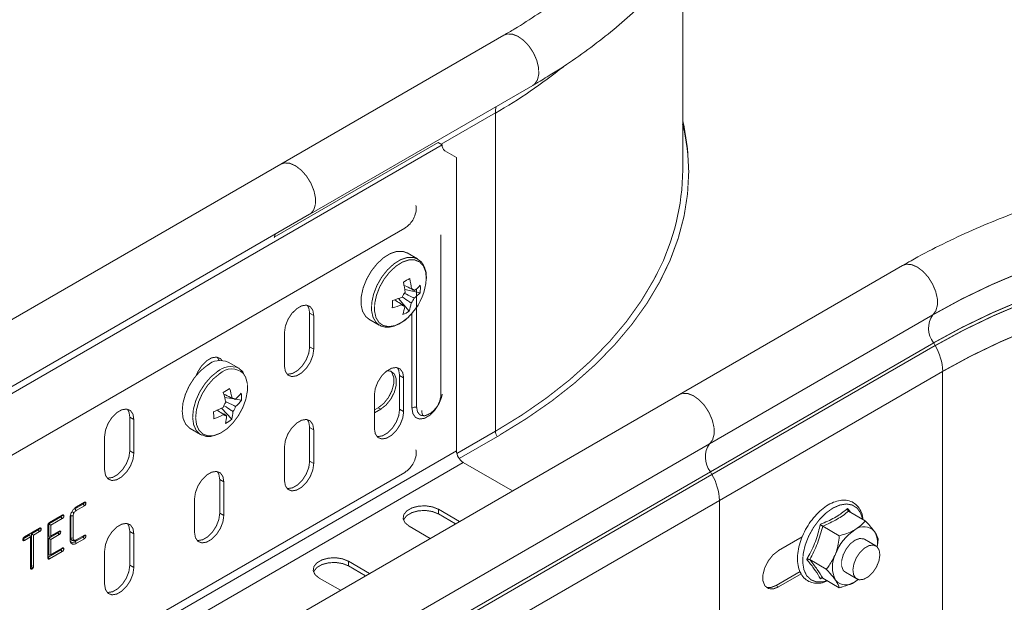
# Model space of a CAD drawing. Header units: millimetres. Extents: x 274 to 1864, y -1378 to 533.
# Tile 4 of 32: x 447 to 602, y -903 to -812. Entities that reach past the tile are written whole.
import ezdxf

# ---------------------------------------------------------------- set-up
doc = ezdxf.new("R2010")
doc.units = ezdxf.units.MM
doc.linetypes.add('K5LT32768', pattern=[0])
doc.linetypes.add('K5LT32769', pattern=[0])

msp = doc.modelspace()

# ---------------------------------------------------------------- linework, layer by layer
at = {"color": 7, "linetype": 'K5LT32768', "lineweight": 15}
for p, q in [((551.71, -835.34), (551.71, -801.96)), ((523.6, -814.16), (488.51, -834.42)), ((492.8, -842.45), (528.15, -822.04)), ((522.26, -876.39), (522.26, -826.38)), ((513.9, -831.39), (384.03, -906.36)), ((513.26, -831.02), (487.49, -845.9)), ((513.26, -831.02), (513.9, -831.39)), ((514.31, -832.31), (516.14, -833.36)), ((488.5, -834.42), (298.99, -943.82)), ((516.14, -879.47), (516.14, -833.36)), ((303.54, -951.7), (493.05, -842.3)), ((390.61, -912.24), (507.99, -844.47)), ((513.65, -845.51), (513.67, -845.58)), ((513.7, -846.02), (513.65, -845.61)), ((513.7, -870.51), (513.7, -846.02)), ((510, -849.32), (508.36, -848.37)), ((586.29, -850.34), (551.19, -870.61)), ((510.42, -854.62), (508, -854.13)), ((508.69, -857.51), (507.02, -855.55)), ((493.05, -857.83), (493.69, -858.2)), ((493.05, -863.14), (493.05, -857.83)), ((493.69, -863.51), (493.69, -858.2)), ((502.36, -858.76), (504, -859.71)), ((489.09, -860.86), (489.09, -866.16)), ((493.05, -863.14), (493.69, -863.51)), ((591.41, -862.93), (591.17, -862.49)), ((481.89, -866.49), (480.25, -865.55)), ((482.03, -866.58), (481.89, -866.49)), ((592.58, -916.98), (592.58, -866.98)), ((507.19, -867.63), (507.83, -868)), ((507.19, -872.94), (507.19, -867.63)), ((507.83, -873.31), (507.83, -868)), ((551.18, -870.61), (361.68, -980.01)), ((481.18, -871.32), (479.68, -871.07)), ((482.35, -871.51), (481.37, -871.35)), ((503.23, -870.66), (503.23, -875.96)), ((480.81, -874.49), (479.21, -872.76)), ((503.84, -872.69), (503.23, -873.04)), ((503.23, -873.49), (504.22, -872.92)), ((504.22, -872.92), (503.84, -872.69)), ((507.19, -872.94), (507.83, -873.31)), ((464.77, -874.16), (465.4, -874.53)), ((464.77, -879.47), (464.77, -874.16)), ((465.4, -879.84), (465.4, -874.53)), ((474.25, -875.94), (475.89, -876.89)), ((493.05, -875.8), (493.69, -876.17)), ((493.05, -881.11), (493.05, -875.8)), ((493.69, -881.47), (493.69, -876.17)), ((460.81, -877.18), (460.81, -882.49)), ((475.89, -876.89), (476.07, -876.98)), ((522.93, -876.98), (516.54, -880.67)), ((366.43, -987.75), (555.93, -878.35)), ((489.09, -878.82), (489.09, -884.13)), ((381.79, -957.03), (516.14, -879.47)), ((464.77, -879.47), (465.4, -879.84)), ((382.85, -958.87), (517.2, -881.31)), ((493.05, -881.11), (493.69, -881.47)), ((524.93, -885.77), (517.2, -881.31)), ((366.55, -992.16), (556.06, -882.76)), ((366.8, -992.6), (556.3, -883.2)), ((390.61, -950.61), (507.99, -882.85)), ((478.91, -883.96), (479.55, -884.33)), ((478.91, -889.27), (478.91, -883.96)), ((556.3, -883.2), (556.06, -882.76)), ((479.55, -889.64), (479.55, -884.33)), ((474.95, -886.98), (474.95, -892.29)), ((367.96, -996.65), (557.47, -887.25)), ((457.41, -887.83), (456.14, -888.57)), ((456.14, -888.57), (456.36, -888.83)), ((457.62, -888.1), (456.36, -888.83)), ((456.38, -888.27), (457.63, -887.55)), ((457.41, -887.83), (457.62, -888.1)), ((516.62, -890.56), (513.29, -888.64)), ((513.29, -889.38), (513.29, -888.64)), ((557.47, -937.01), (557.47, -887.25)), ((453.93, -889.84), (452.04, -890.93)), ((452.15, -890.71), (454.15, -889.56)), ((454.15, -890.1), (452.37, -891.13)), ((453.93, -889.84), (454.15, -890.1)), ((454.07, -889.63), (454.4, -889.69)), ((455.38, -893.42), (455.38, -889.99)), ((455.51, -889.64), (455.51, -893.13)), ((455.85, -889.7), (455.85, -893.18)), ((478.91, -889.27), (479.55, -889.64)), ((515.98, -890.93), (513.29, -889.38)), ((577.8, -888.95), (580.41, -890.45)), ((448.2, -893), (450.59, -891.61)), ((451.9, -896.3), (451.9, -891.14)), ((452.04, -890.93), (452.04, -892.92)), ((452.04, -890.93), (452.37, -891.13)), ((452.37, -891.13), (452.37, -892.83)), ((508.69, -891.3), (512.02, -893.22)), ((573.72, -891.3), (576.32, -892.81)), ((449.07, -892.65), (447.99, -893.27)), ((447.99, -893.27), (448.2, -893.54)), ((449.16, -892.98), (448.2, -893.54)), ((449.07, -892.65), (449.16, -892.98)), ((449.16, -897.87), (449.16, -892.98)), ((450.38, -891.89), (449.29, -892.52)), ((449.29, -892.52), (449.29, -897.54)), ((449.29, -892.52), (449.63, -892.71)), ((450.59, -892.15), (449.63, -892.71)), ((449.63, -892.71), (449.63, -897.6)), ((450.38, -891.89), (450.59, -892.15)), ((453.44, -892.37), (452.04, -893.17)), ((452.04, -892.92), (452.37, -892.83)), ((452.04, -893.17), (452.04, -895.85)), ((452.04, -893.17), (452.37, -893.37)), ((452.37, -892.83), (453.65, -892.09)), ((453.65, -892.63), (452.37, -893.37)), ((453.44, -892.37), (453.65, -892.63)), ((455.51, -893.13), (455.85, -893.18)), ((457.41, -893.01), (456.17, -893.72)), ((456.36, -893.46), (457.62, -892.73)), ((457.63, -893.27), (456.38, -893.99)), ((457.41, -893.01), (457.63, -893.27)), ((457.54, -892.8), (457.88, -892.85)), ((464.77, -892.13), (465.4, -892.49)), ((464.77, -897.43), (464.77, -892.13)), ((465.4, -897.8), (465.4, -892.49)), ((566.77, -895.14), (570.5, -892.98)), ((447.96, -893.44), (448.02, -893.57)), ((452.37, -893.37), (452.37, -895.76)), ((452.37, -895.76), (454.15, -894.74)), ((454.07, -894.8), (454.4, -894.86)), ((582.09, -894.4), (580.29, -893.36)), ((451.94, -896.16), (451.9, -896.18)), ((453.93, -895.01), (451.94, -896.16)), ((452.04, -895.85), (452.37, -895.76)), ((454.15, -895.28), (452.15, -896.43)), ((453.93, -895.01), (454.15, -895.28)), ((460.81, -895.15), (460.81, -900.46)), ((449.18, -897.76), (449.16, -897.77)), ((449.26, -897.68), (449.56, -897.85)), ((449.29, -897.54), (449.63, -897.6)), ((464.77, -897.43), (465.4, -897.8)), ((502.48, -898.73), (499.15, -896.81)), ((499.15, -897.54), (499.15, -896.81)), ((501.84, -899.1), (499.15, -897.54)), ((571.68, -896.56), (574.28, -898.07)), ((494.55, -899.46), (497.88, -901.38)), ((566.38, -900.63), (570.18, -898.43)), ((570.35, -898.79), (566.77, -900.85)), ((573.64, -899.45), (573.35, -899.58)), ((573.72, -899.47), (576.32, -900.97)), ((577.29, -898.55), (579.09, -899.6)), ((566.38, -900.63), (566.77, -900.85))]:
    msp.add_line(p, q, dxfattribs=at)
at = {"color": 8, "linetype": 'K5LT32769', "lineweight": 15, "true_color": 0x808080}
for p, q in [((522.26, -826.38), (513.74, -831.3)), ((509.87, -872.61), (509.87, -853.99)), ((509.14, -872.76), (509.14, -857.83)), ((555.93, -878.35), (591.04, -858.09)), ((556.06, -882.76), (591.17, -862.49)), ((556.3, -883.2), (591.41, -862.93)), ((557.47, -887.25), (592.58, -866.98)), ((522.26, -876.39), (516.19, -879.89))]:
    msp.add_line(p, q, dxfattribs=at)
at = {"color": 8, "linetype": 'K5LT32769', "true_color": 0x808080, "const_width": 0.15}
for points in [[(523.6, -814.16), (524.12, -813.97), (524.93, -814), (525.82, -814.35), (526.71, -814.99), (527.54, -815.87), (528.24, -816.93), (528.75, -818.08), (529.04, -819.23), (529.08, -820.29), (528.87, -821.18), (528.43, -821.83), (528.15, -822.04)], [(510.01, -849.32), (509.36, -849.08), (508.41, -849.08), (507.37, -849.42), (506.31, -850.08), (505.29, -851.02), (504.38, -852.17), (503.63, -853.48), (503.1, -854.85), (502.81, -856.2), (502.78, -857.44), (503.02, -858.5), (503.51, -859.31), (504.03, -859.73)], [(511.39, -852.46), (511.29, -851.34), (510.94, -850.43), (510.36, -849.8), (509.58, -849.47), (508.67, -849.46), (507.67, -849.79), (506.65, -850.43), (505.67, -851.33), (504.79, -852.44), (504.07, -853.7), (503.56, -855.02), (503.28, -856.31), (503.25, -857.51), (503.48, -858.53), (503.95, -859.31), (504.63, -859.79), (505.48, -859.96), (506.45, -859.8), (507.47, -859.31), (508.48, -858.54), (509.24, -857.73)], [(547.76, -851.44), (547.15, -852.61), (545.17, -855.93), (542.85, -859.17), (540.19, -862.32), (537.2, -865.37), (533.91, -868.32), (530.31, -871.14), (526.42, -873.84), (522.26, -876.39)], [(591.04, -858.09), (591.51, -857.47), (591.75, -856.61), (591.75, -855.57), (591.49, -854.43), (591, -853.27), (590.33, -852.19), (589.51, -851.28), (588.63, -850.61), (587.73, -850.22), (586.9, -850.14), (586.29, -850.34)], [(478.56, -867), (477.52, -867.84), (476.57, -868.94), (475.76, -870.2), (475.15, -871.56), (474.77, -872.92), (474.65, -874.21), (474.8, -875.34), (475.2, -876.24), (475.84, -876.86), (475.89, -876.89)], [(478.89, -867.35), (477.89, -868.17), (476.97, -869.22), (476.19, -870.44), (475.6, -871.74), (475.24, -873.06), (475.12, -874.3), (475.27, -875.38), (475.66, -876.25), (476.27, -876.84), (477.07, -877.12), (477.76, -877.11)], [(513.9, -870.53), (513.8, -871.02), (513.38, -872.09), (512.74, -873.08), (511.96, -873.86), (511.13, -874.35), (510.34, -874.47), (509.7, -874.22), (509.28, -873.62), (509.14, -872.76)], [(579.99, -890.21), (579.69, -889.26), (579.14, -888.47), (578.38, -887.98), (577.46, -887.81), (576.42, -887.98), (575.32, -888.46), (574.23, -889.24), (573.19, -890.28), (572.27, -891.51), (571.51, -892.88), (570.96, -894.3), (570.64, -895.71), (570.58, -897.02), (570.77, -898.16), (571.2, -899.08), (571.86, -899.72), (572.71, -900.05), (573.7, -900.06), (574.42, -899.87)]]:
    msp.add_lwpolyline(points, dxfattribs=at)
at = {"color": 7, "linetype": 'K5LT32768', "const_width": 0.15}
for points in [[(551.71, -827.55), (551.92, -828.48), (552.47, -832.01), (552.66, -835.55), (552.47, -839.09), (551.92, -842.61), (550.99, -846.11), (549.71, -849.57), (548.06, -852.98), (546.06, -856.33), (543.71, -859.6), (541.03, -862.78), (538.02, -865.86), (534.69, -868.83), (531.06, -871.68), (527.13, -874.4), (522.93, -876.98)], [(493.05, -842.3), (493.15, -842.24), (493.67, -841.66), (493.94, -840.81), (493.97, -839.76), (493.73, -838.61), (493.25, -837.43), (492.57, -836.32), (491.75, -835.39), (490.84, -834.69), (489.93, -834.29), (489.09, -834.23), (488.5, -834.42)], [(487.64, -845.43), (487.54, -845.71), (487.47, -846)], [(508.36, -848.37), (507.72, -848.13), (506.77, -848.13), (505.73, -848.47), (504.67, -849.13), (503.65, -850.07), (502.73, -851.23), (501.99, -852.53), (501.45, -853.9), (501.16, -855.25), (501.13, -856.49), (501.37, -857.55), (501.86, -858.36), (502.36, -858.76)], [(591.04, -858.09), (595.53, -855.64), (600.28, -853.36), (605.25, -851.25)], [(591.17, -862.49), (595.65, -860.06), (600.39, -857.78), (605.35, -855.67)], [(591.41, -862.93), (595.88, -860.5), (600.6, -858.23), (605.54, -856.13)], [(493.69, -858.2), (493.55, -857.37), (493.15, -856.81), (492.54, -856.57), (491.79, -856.68), (490.99, -857.15), (490.24, -857.89), (489.63, -858.84), (489.23, -859.87), (489.09, -860.86)], [(493.05, -857.83), (492.91, -857.01), (492.67, -856.58)], [(592.58, -866.98), (596.98, -864.59), (601.62, -862.36), (606.48, -860.29)], [(489.09, -866.16), (489.23, -866.99), (489.63, -867.56), (490.24, -867.8), (490.99, -867.68), (491.79, -867.22), (492.54, -866.47), (493.15, -865.53), (493.55, -864.5), (493.69, -863.51)], [(489.48, -867.41), (489.6, -867.43), (490.35, -867.31), (491.15, -866.85), (491.9, -866.1), (492.51, -865.16), (492.91, -864.13), (493.05, -863.14)], [(479.27, -865.27), (479.01, -864.97), (478.4, -864.73), (477.65, -864.85), (476.85, -865.31), (476.1, -866.06), (475.49, -867), (475.22, -867.6)], [(478.81, -865.28), (478.77, -865.17), (478.52, -864.75)], [(476.92, -866.05), (475.88, -866.9), (474.92, -867.99), (474.11, -869.25), (473.5, -870.61), (473.12, -871.97), (473.01, -873.26), (473.15, -874.39), (473.56, -875.29), (474.2, -875.91), (474.25, -875.94)], [(507.83, -868), (507.69, -867.17), (507.29, -866.61), (506.68, -866.37), (505.93, -866.48), (505.13, -866.95), (504.38, -867.69), (503.77, -868.64), (503.37, -869.67), (503.23, -870.66)], [(505.77, -866.93), (505.98, -867.17), (506.27, -867.93), (506.27, -868.92), (505.98, -870.03), (505.43, -871.1), (504.68, -872.03), (503.84, -872.69)], [(504.22, -872.92), (505.07, -872.26), (505.82, -871.33), (506.37, -870.25), (506.66, -869.15), (506.66, -868.15), (506.37, -867.39), (505.82, -866.95), (505.24, -866.87)], [(507.19, -867.63), (507.06, -866.81), (506.81, -866.38)], [(477.76, -877.11), (478, -877.07), (479.01, -876.69), (480.03, -876.01), (481, -875.07), (481.85, -873.93), (482.54, -872.66), (483.02, -871.34), (483.26, -870.05), (483.25, -868.88), (482.98, -867.89), (482.63, -867.33)], [(555.93, -878.35), (556.41, -877.73), (556.65, -876.84), (556.63, -875.77), (556.35, -874.61), (555.84, -873.43), (555.14, -872.35), (554.29, -871.45), (553.38, -870.8), (552.48, -870.45), (551.66, -870.43), (551.18, -870.61)], [(465.4, -874.53), (465.27, -873.7), (464.87, -873.13), (464.26, -872.9), (463.51, -873.01), (462.71, -873.47), (461.96, -874.22), (461.35, -875.17), (460.95, -876.2), (460.81, -877.18)], [(464.77, -874.16), (464.63, -873.34), (464.38, -872.91)], [(503.62, -877.21), (503.75, -877.23), (504.5, -877.11), (505.3, -876.65), (506.05, -875.9), (506.66, -874.96), (507.06, -873.93), (507.19, -872.94)], [(511.5, -873.85), (511.05, -873.97), (510.43, -873.85), (510.01, -873.37), (509.87, -872.61)], [(493.69, -876.17), (493.55, -875.34), (493.15, -874.77), (492.54, -874.53), (491.79, -874.65), (490.99, -875.11), (490.24, -875.86), (489.63, -876.8), (489.23, -877.83), (489.09, -878.82)], [(493.05, -875.8), (492.91, -874.97), (492.67, -874.55)], [(503.23, -875.96), (503.37, -876.79), (503.77, -877.36), (504.38, -877.6), (505.13, -877.48), (505.93, -877.02), (506.68, -876.27), (507.29, -875.33), (507.69, -874.3), (507.83, -873.31)], [(461.19, -883.74), (461.32, -883.76), (462.07, -883.64), (462.87, -883.18), (463.62, -882.43), (464.23, -881.49), (464.63, -880.46), (464.77, -879.47)], [(460.81, -882.49), (460.95, -883.32), (461.35, -883.89), (461.96, -884.13), (462.71, -884.01), (463.51, -883.55), (464.26, -882.8), (464.87, -881.85), (465.27, -880.83), (465.4, -879.84)], [(489.09, -884.13), (489.23, -884.95), (489.63, -885.52), (490.24, -885.76), (490.99, -885.64), (491.79, -885.18), (492.54, -884.44), (493.15, -883.49), (493.55, -882.46), (493.69, -881.47)], [(489.48, -885.38), (489.6, -885.39), (490.35, -885.28), (491.15, -884.82), (491.9, -884.07), (492.51, -883.12), (492.91, -882.09), (493.05, -881.11)], [(479.55, -884.33), (479.41, -883.5), (479.01, -882.93), (478.4, -882.7), (477.65, -882.81), (476.85, -883.27), (476.1, -884.02), (475.49, -884.97), (475.09, -886), (474.95, -886.98)], [(478.91, -883.96), (478.77, -883.14), (478.52, -882.71)], [(513.29, -888.64), (512.36, -888.27), (511.27, -888.1), (510.15, -888.16), (509.13, -888.43), (508.33, -888.89), (507.85, -889.48), (507.75, -890.13), (508.04, -890.76), (508.69, -891.3)], [(455.51, -889.64), (455.61, -889.66), (455.72, -889.68), (455.85, -889.7)], [(455.7, -889.03), (455.79, -889.08), (455.87, -889.13), (455.99, -889.2)], [(474.95, -892.29), (475.09, -893.12), (475.49, -893.69), (476.1, -893.93), (476.85, -893.81), (477.65, -893.35), (478.4, -892.6), (479.01, -891.65), (479.41, -890.63), (479.55, -889.64)], [(475.34, -893.54), (475.46, -893.56), (476.21, -893.44), (477.01, -892.98), (477.76, -892.23), (478.37, -891.29), (478.77, -890.26), (478.91, -889.27)], [(513.29, -889.38), (512.36, -889), (511.27, -888.83), (510.15, -888.89), (509.13, -889.17), (508.33, -889.63), (507.85, -890.22), (507.8, -890.34)], [(465.4, -892.49), (465.27, -891.67), (464.87, -891.1), (464.26, -890.86), (463.51, -890.98), (462.71, -891.44), (461.96, -892.19), (461.35, -893.13), (460.95, -894.16), (460.81, -895.15)], [(464.77, -892.13), (464.63, -891.3), (464.38, -890.88)], [(453.57, -892.16), (453.66, -892.17), (453.75, -892.19), (453.91, -892.21)], [(580.29, -893.36), (580.15, -893.29), (579.51, -893.24), (578.79, -893.51), (578.06, -894.07), (577.43, -894.87), (576.95, -895.79), (576.7, -896.74), (576.7, -897.59), (576.95, -898.24), (577.29, -898.55)], [(455.7, -893.53), (455.85, -893.52), (455.99, -893.51)], [(455.9, -893.57), (456.03, -893.55), (456.16, -893.54)], [(456.17, -893.72), (456.23, -893.8), (456.29, -893.88), (456.38, -893.99)], [(578.47, -898.16), (578.62, -897.24), (579, -896.29), (579.58, -895.43), (580.28, -894.76), (581.01, -894.35), (581.7, -894.27), (582.25, -894.51), (582.6, -895.06), (582.71, -895.83), (582.57, -896.75), (582.18, -897.7), (581.61, -898.56), (580.91, -899.24), (580.17, -899.64), (579.49, -899.73), (578.93, -899.48), (578.58, -898.94), (578.47, -898.16)], [(451.94, -896.16), (452.04, -896.29), (452.15, -896.43)], [(499.15, -896.81), (498.22, -896.43), (497.13, -896.26), (496.01, -896.32), (494.98, -896.6), (494.19, -897.06), (493.71, -897.65), (493.61, -898.3), (493.9, -898.93), (494.55, -899.46)], [(566.77, -900.85), (565.92, -901.17), (565.18, -901.1), (564.62, -900.66), (564.33, -899.9), (564.33, -898.91), (564.62, -897.81), (565.18, -896.73), (565.92, -895.8), (566.77, -895.14)], [(449.18, -897.76), (449.27, -897.87), (449.39, -898.02)], [(460.81, -900.46), (460.95, -901.28), (461.35, -901.85), (461.96, -902.09), (462.71, -901.97), (463.51, -901.51), (464.26, -900.76), (464.87, -899.82), (465.27, -898.79), (465.4, -897.8)], [(461.19, -901.7), (461.32, -901.72), (462.07, -901.6), (462.87, -901.14), (463.62, -900.4), (464.23, -899.45), (464.63, -898.42), (464.77, -897.43)], [(499.15, -897.54), (498.22, -897.17), (497.13, -897), (496.01, -897.06), (494.98, -897.33), (494.19, -897.79), (493.71, -898.38), (493.66, -898.5)], [(564.83, -900.9), (565.53, -900.95), (566.38, -900.63)], [(579.31, -899.69), (579.25, -899.74), (578.79, -900.04)]]:
    msp.add_lwpolyline(points, dxfattribs=at)
at = {"color": 8, "linetype": 'K5LT32769', "lineweight": 15, "true_color": 0x808080}
for centre, radius, start, end in [((481.04, -754.38), 82.97, 299.7881, 308.7213), ((526.44, -826.35), 4.19, 166.6292, 180.513), ((518.13, -836.17), 34.52, 0.5518, 13.4754), ((480.62, -869.34), 3.12, 65.8775, 131.245), ((480.77, -869.32), 2.72, 46.8329, 133.7764), ((523.68, -876.33), 1.43, 182.3195, 217.4883)]:
    msp.add_arc(centre, radius, start, end, dxfattribs=at)
at = {"color": 7, "linetype": 'K5LT32768', "lineweight": 15}
for centre, radius, start, end in [((518.13, -836.17), 34.52, 0.5518, 13.4754), ((514.9, -831.49), 1.01, 174.3795, 234.303), ((515.62, -835.03), 36.09, 332.9553, 359.5093), ((498.21, -834.27), 20.99, 297.1738, 300.2986), ((495.51, -855.7), 12.59, 5.1759, 12.6174), ((496.52, -855.15), 12.58, 5.1739, 12.6194), ((502.43, -851.88), 8.98, 319.3547, 356.3264), ((510, -856.25), 2.58, 139.2524, 159.0868), ((509.02, -854.54), 0.531, 28.6396, 86.373), ((505.79, -850.34), 6.31, 305.6173, 317.2245), ((505.81, -849.16), 6.31, 305.6173, 317.2245), ((503.36, -853.88), 7.1, 354.0267, 3.5139), ((485.59, -855.99), 20.48, 357.1278, 0.4128), ((502.78, -843.63), 12.64, 285.0636, 292.3606), ((507.05, -854.54), 2.58, 319.2542, 339.0854), ((502.76, -844.8), 12.65, 285.0639, 292.3599), ((508.03, -856.25), 0.531, 208.641, 266.3692), ((501.36, -855.83), 6.71, 340.5816, 351.9061), ((504.93, -851.84), 6.81, 293.914, 303.5584), ((502.36, -855.28), 6.71, 340.5833, 351.9044), ((594.09, -860.2), 3.72, 145.2367, 218.0454), ((584, -867.26), 8.59, 1.8777, 30.2825), ((478.97, -868.39), 3.12, 65.8775, 131.245), ((468.78, -853.21), 20.17, 301.9857, 305.4038), ((468.29, -873.48), 12.76, 10.3185, 17.4331), ((467.3, -874.14), 12.76, 10.3178, 17.4337), ((480.91, -871.73), 0.539, 39.0511, 96.2282), ((476.68, -865.96), 7.14, 310.5267, 321.5644), ((476.76, -867.07), 7.14, 310.5272, 321.5639), ((475.84, -871.41), 6.51, 359.0894, 8.8979), ((473.68, -861.49), 12.56, 289.7044, 297.2775), ((481.88, -873.42), 2.56, 142.6109, 162.5137), ((478.96, -871.73), 2.56, 322.6109, 342.5137), ((509.76, -873.94), 1.34, 85.3873, 117.7338), ((456.15, -875.38), 21.86, 2.5339, 5.4534), ((473.76, -862.6), 12.56, 289.7053, 297.2771), ((479.93, -873.42), 0.539, 219.0511, 276.2282), ((474.1, -873.66), 5.9, 345.2141, 357.1188), ((476.21, -868.69), 7.4, 299.0338, 308.3557), ((475.1, -872.99), 5.9, 345.2155, 357.1174), ((558.99, -880.47), 3.72, 145.2371, 218.045), ((518.44, -879.36), 2.31, 182.6061, 237.394), ((548.89, -887.53), 8.59, 1.8777, 30.2825), ((580.18, -893.58), 2.2, 40.5332, 129.2478), ((582.93, -898.34), 7.67, 122.638, 159.7728), ((578.75, -893.95), 3.59, 350.4162, 30.134), ((579.81, -897.72), 4.56, 153.4363, 206.5637), ((577.4, -898.34), 2.2, 220.5328, 309.2483)]:
    msp.add_arc(centre, radius, start, end, dxfattribs=at)
for points, knots in [([(528.15, -822.04), (528.9, -821.6), (531.05, -820.34), (534.43, -818.14), (538.22, -815.41), (541.76, -812.55), (545.04, -809.58), (548.04, -806.5), (550.76, -803.32), (553.18, -800.04), (555.31, -796.7), (557.12, -793.28), (558.62, -789.82), (559.8, -786.31), (560.66, -782.78), (561.2, -779.23), (561.43, -775.68), (561.33, -772.13), (560.92, -768.59), (560.2, -765.08), (559.16, -761.6), (557.82, -758.16), (556.17, -754.76), (554.21, -751.43), (551.95, -748.16), (549.4, -744.96), (546.56, -741.86), (543.44, -738.85), (540.05, -735.94), (536.4, -733.16), (532.46, -730.45), (529.61, -728.75), (528.15, -727.88)], [0, 0, 0, 0, 0.018178, 0.052599, 0.087032, 0.121457, 0.155858, 0.190211, 0.224492, 0.258671, 0.292717, 0.326602, 0.360305, 0.393815, 0.42714, 0.460303, 0.493342, 0.526311, 0.559264, 0.592246, 0.625315, 0.658516, 0.691882, 0.725428, 0.759154, 0.793047, 0.827084, 0.861238, 0.89548, 0.929785, 0.964128, 1, 1, 1, 1]), ([(540.16, -748.43), (540.59, -748.87), (541.91, -750.21), (543.83, -752.53), (545.92, -755.38), (547.71, -758.28), (549.22, -761.23), (550.44, -764.22), (551.36, -767.24), (551.98, -770.29), (552.29, -773.38), (552.3, -776.48), (551.98, -779.58), (551.36, -782.68), (550.42, -785.76), (549.18, -788.79), (547.63, -791.79), (545.79, -794.73), (543.67, -797.61), (541.26, -800.42), (538.58, -803.16), (535.64, -805.81), (532.43, -808.38), (528.97, -810.85), (525.99, -812.76), (524.15, -813.84), (523.6, -814.16)], [0, 0, 0, 0, 0.020581, 0.063377, 0.106293, 0.149381, 0.192703, 0.236322, 0.280291, 0.324638, 0.369344, 0.414325, 0.459437, 0.504443, 0.549191, 0.59359, 0.637618, 0.681301, 0.724692, 0.767854, 0.810847, 0.853724, 0.896526, 0.939287, 0.98203, 1, 1, 1, 1]), ([(740.29, -850.34), (739.53, -849.92), (737.35, -848.68), (733.57, -846.74), (728.9, -844.58), (724.05, -842.57), (719.02, -840.73), (713.83, -839.05), (708.51, -837.54), (703.05, -836.2), (697.49, -835.03), (691.83, -834.04), (686.08, -833.24), (680.28, -832.61), (674.43, -832.17), (668.54, -831.91), (662.64, -831.84), (656.75, -831.95), (650.87, -832.25), (645.03, -832.73), (639.24, -833.4), (633.51, -834.24), (627.87, -835.27), (622.33, -836.47), (616.9, -837.85), (611.61, -839.4), (606.45, -841.12), (601.46, -843), (596.64, -845.03), (592.01, -847.23), (588.6, -849.02), (586.73, -850.09), (586.29, -850.34)], [0, 0, 0, 0, 0.018379, 0.053145, 0.087899, 0.122638, 0.15736, 0.192064, 0.22675, 0.261419, 0.296072, 0.330712, 0.365339, 0.399957, 0.434567, 0.469173, 0.503776, 0.538378, 0.572983, 0.607592, 0.642207, 0.676831, 0.711467, 0.746117, 0.780782, 0.815466, 0.850171, 0.884897, 0.919645, 0.954417, 0.989209, 1, 1, 1, 1]), ([(507.99, -844.47), (508.16, -844.36), (508.59, -844.08), (509.16, -843.42), (509.62, -842.53), (509.85, -841.66), (509.78, -841.13), (509.76, -840.93)], [0, 0, 0, 0, 0.152638, 0.37331, 0.605089, 0.854295, 1, 1, 1, 1]), ([(511.4, -852.41), (511.4, -852.2), (511.39, -851.61), (511.19, -850.72), (510.73, -849.85), (510.24, -849.5), (510, -849.33)], [0, 0, 0, 0, 0.153038, 0.444484, 0.734721, 1, 1, 1, 1]), ([(507.83, -853.43), (508.15, -853.58), (508.56, -853.77), (508.96, -853.97), (509.05, -854.01)], [0, 0, 0, 0, 0.781277, 1, 1, 1, 1]), ([(509.49, -854.29), (509.39, -854.24), (509.27, -854.18), (509.16, -854.13), (509.14, -854.12)], [0, 0, 0, 0, 0.8317, 1, 1, 1, 1]), ([(507.57, -856.5), (507.49, -856.44), (507.1, -856.19), (506.72, -855.93), (506.42, -855.72)], [0, 0, 0, 0, 0.21357, 1, 1, 1, 1]), ([(509.01, -856.23), (508.92, -856.17), (508.45, -855.85), (507.99, -855.54), (507.61, -855.29)], [0, 0, 0, 0, 0.191022, 1, 1, 1, 1]), ([(507.95, -854.72), (508.36, -854.92), (508.86, -855.17), (509.36, -855.42), (509.46, -855.46)], [0, 0, 0, 0, 0.809255, 1, 1, 1, 1]), ([(504.06, -859.7), (504.14, -859.76), (504.45, -859.98), (505.15, -860.07), (506.08, -859.98), (507.07, -859.6), (508.05, -858.94), (508.79, -858.29), (509.15, -857.82), (509.23, -857.71)], [0, 0, 0, 0, 0.056217, 0.227212, 0.39905, 0.577521, 0.761275, 0.946311, 1, 1, 1, 1]), ([(507.61, -856.52), (507.65, -856.54), (507.78, -856.63), (507.91, -856.72), (508, -856.78)], [0, 0, 0, 0, 0.311389, 1, 1, 1, 1]), ([(482.62, -867.2), (482.57, -867.11), (482.42, -866.86), (482.18, -866.72), (482.03, -866.63)], [0, 0, 0, 0, 0.39293, 1, 1, 1, 1]), ([(479.55, -870.55), (479.89, -870.72), (480.32, -870.93), (480.76, -871.15), (480.85, -871.19)], [0, 0, 0, 0, 0.7962, 1, 1, 1, 1]), ([(481.32, -871.39), (481.23, -871.34), (481.1, -871.28), (480.97, -871.21), (480.93, -871.2)], [0, 0, 0, 0, 0.733382, 1, 1, 1, 1]), ([(511.52, -873.83), (511.74, -873.73), (512.21, -873.5), (512.83, -872.89), (513.36, -872.07), (513.66, -871.24), (513.69, -870.71), (513.7, -870.51)], [0, 0, 0, 0, 0.175919, 0.385138, 0.613027, 0.854614, 1, 1, 1, 1]), ([(479.52, -873.76), (479.43, -873.7), (479.08, -873.46), (478.74, -873.22), (478.47, -873.04)], [0, 0, 0, 0, 0.234634, 1, 1, 1, 1]), ([(480.99, -873.29), (480.9, -873.23), (480.45, -872.93), (480, -872.62), (479.63, -872.38)], [0, 0, 0, 0, 0.197041, 1, 1, 1, 1]), ([(479.81, -871.73), (480.25, -871.94), (480.78, -872.2), (481.31, -872.45), (481.4, -872.5)], [0, 0, 0, 0, 0.818391, 1, 1, 1, 1]), ([(511.57, -873.81), (511.54, -873.82), (511.35, -873.95), (511.08, -873.95), (510.92, -873.91), (510.82, -873.83), (510.69, -873.5), (510.68, -873.22), (510.68, -873.13)], [0, 0, 0, 0, 0.025661, 0.232585, 0.444942, 0.699382, 0.898965, 1, 1, 1, 1]), ([(479.56, -873.67), (479.62, -873.7), (479.76, -873.8), (479.9, -873.89), (479.99, -873.95)], [0, 0, 0, 0, 0.377564, 1, 1, 1, 1]), ([(476.11, -876.96), (476.28, -877.03), (476.71, -877.23), (477.23, -877.27), (477.57, -877.18), (477.59, -877.18)], [0, 0, 0, 0, 0.369538, 0.951558, 1, 1, 1, 1]), ([(507.99, -882.85), (508.16, -882.74), (508.59, -882.45), (509.16, -881.8), (509.62, -880.91), (509.85, -880.04), (509.78, -879.5), (509.76, -879.31)], [0, 0, 0, 0, 0.152638, 0.37331, 0.605089, 0.854295, 1, 1, 1, 1]), ([(455.38, -889.99), (455.39, -889.84), (455.41, -889.55), (455.61, -889.09), (455.88, -888.68), (456.15, -888.41), (456.32, -888.31), (456.38, -888.27)], [0, 0, 0, 0, 0.23451, 0.462659, 0.669419, 0.895268, 1, 1, 1, 1]), ([(457.54, -887.62), (457.54, -887.64), (457.53, -887.68), (457.51, -887.74), (457.48, -887.78), (457.45, -887.81), (457.42, -887.82), (457.41, -887.83)], [0, 0, 0, 0, 0.245943, 0.474765, 0.611396, 0.749175, 1, 1, 1, 1]), ([(457.54, -887.6), (457.54, -887.6), (457.54, -887.61), (457.54, -887.62), (457.54, -887.62)], [0, 0, 0, 0, 0.067087, 1, 1, 1, 1]), ([(457.54, -887.62), (457.58, -887.63), (457.66, -887.64), (457.77, -887.66), (457.84, -887.67), (457.88, -887.68)], [0, 0, 0, 0, 0.354895, 0.677457, 1, 1, 1, 1]), ([(457.88, -887.68), (457.87, -887.72), (457.86, -887.8), (457.81, -887.91), (457.75, -888), (457.69, -888.06), (457.64, -888.08), (457.62, -888.1)], [0, 0, 0, 0, 0.256457, 0.481846, 0.659666, 0.837821, 1, 1, 1, 1]), ([(457.63, -887.55), (457.64, -887.55), (457.66, -887.53), (457.69, -887.52), (457.73, -887.52), (457.79, -887.52), (457.84, -887.56), (457.87, -887.6), (457.87, -887.65), (457.87, -887.66), (457.88, -887.68)], [0, 0, 0, 0, 0.115175, 0.172813, 0.230455, 0.434767, 0.685221, 0.860625, 0.895178, 1, 1, 1, 1]), ([(580.05, -890.24), (580.03, -890.06), (579.97, -889.48), (579.61, -888.66), (578.98, -887.86), (578.15, -887.36), (577.2, -887.16), (576.19, -887.26), (575.13, -887.63), (574.04, -888.27), (572.99, -889.16), (572.03, -890.26), (571.19, -891.5), (570.52, -892.85), (570.03, -894.23), (569.77, -895.6), (569.74, -896.89), (569.95, -898.05), (570.41, -899.03), (571.1, -899.76), (571.96, -900.19), (572.93, -900.31), (573.77, -900.21), (574.3, -899.98), (574.47, -899.9)], [0, 0, 0, 0, 0.021809, 0.071147, 0.11946, 0.165852, 0.21118, 0.256782, 0.303878, 0.352206, 0.400925, 0.449564, 0.498109, 0.546641, 0.595251, 0.644033, 0.693099, 0.742476, 0.791685, 0.839574, 0.885563, 0.930805, 0.976707, 1, 1, 1, 1]), ([(573.35, -891), (573.55, -890.92), (574.53, -890.53), (576.08, -889.77), (577.15, -888.92), (577.64, -888.53)], [0, 0, 0, 0, 0.118084, 0.592259, 1, 1, 1, 1]), ([(577.64, -888.53), (577.64, -888.53), (577.63, -888.57), (577.64, -888.66), (577.67, -888.78), (577.72, -888.89), (577.77, -888.93), (577.8, -888.95)], [0, 0, 0, 0, 0.0079, 0.26753, 0.52861, 0.763819, 1, 1, 1, 1]), ([(577.64, -888.53), (577.75, -888.67), (577.93, -888.88), (578.06, -889.06), (578.11, -889.12)], [0, 0, 0, 0, 0.669604, 1, 1, 1, 1]), ([(454.07, -889.63), (454.06, -889.65), (454.06, -889.69), (454.04, -889.74), (454.02, -889.77), (454, -889.79), (453.97, -889.81), (453.95, -889.83), (453.93, -889.84)], [0, 0, 0, 0, 0.202262, 0.475877, 0.54828, 0.620703, 0.738703, 1, 1, 1, 1]), ([(454.06, -889.61), (454.06, -889.61), (454.06, -889.61), (454.06, -889.62), (454.07, -889.63), (454.07, -889.63)], [0, 0, 0, 0, 0.009244, 0.568704, 1, 1, 1, 1]), ([(454.15, -889.56), (454.16, -889.55), (454.19, -889.54), (454.22, -889.53), (454.25, -889.52), (454.31, -889.53), (454.37, -889.56), (454.39, -889.61), (454.4, -889.65), (454.4, -889.67), (454.4, -889.69)], [0, 0, 0, 0, 0.115201, 0.172838, 0.23048, 0.434788, 0.68522, 0.860621, 0.895179, 1, 1, 1, 1]), ([(454.4, -889.69), (454.4, -889.73), (454.39, -889.8), (454.34, -889.9), (454.3, -889.96), (454.27, -890.01), (454.21, -890.06), (454.17, -890.09), (454.15, -890.1)], [0, 0, 0, 0, 0.25843, 0.483666, 0.573577, 0.662516, 0.832152, 1, 1, 1, 1]), ([(455.99, -889.2), (455.97, -889.24), (455.92, -889.35), (455.86, -889.52), (455.85, -889.64), (455.85, -889.7)], [0, 0, 0, 0, 0.256363, 0.622369, 1, 1, 1, 1]), ([(456.36, -888.83), (456.32, -888.85), (456.22, -888.91), (456.1, -889.04), (456.02, -889.15), (455.99, -889.2)], [0, 0, 0, 0, 0.304733, 0.693824, 1, 1, 1, 1]), ([(577.8, -888.95), (577.22, -889.39), (576.05, -890.28), (574.5, -890.96), (573.72, -891.3)], [0, 0, 0, 0, 0.492146, 1, 1, 1, 1]), ([(450.5, -891.69), (450.5, -891.71), (450.49, -891.74), (450.47, -891.79), (450.46, -891.82), (450.43, -891.85), (450.41, -891.87), (450.39, -891.89), (450.38, -891.89)], [0, 0, 0, 0, 0.269576, 0.40474, 0.563681, 0.667857, 0.854094, 1, 1, 1, 1]), ([(450.5, -891.67), (450.5, -891.67), (450.5, -891.67), (450.5, -891.68), (450.5, -891.69), (450.5, -891.69)], [0, 0, 0, 0, 0.107444, 0.613164, 1, 1, 1, 1]), ([(450.5, -891.69), (450.54, -891.7), (450.61, -891.71), (450.72, -891.73), (450.8, -891.74), (450.83, -891.75)], [0, 0, 0, 0, 0.347032, 0.673573, 1, 1, 1, 1]), ([(450.59, -891.61), (450.61, -891.61), (450.63, -891.59), (450.66, -891.58), (450.7, -891.58), (450.75, -891.59), (450.8, -891.63), (450.82, -891.67), (450.83, -891.71), (450.83, -891.73), (450.83, -891.75)], [0, 0, 0, 0, 0.122194, 0.183339, 0.244492, 0.455132, 0.66508, 0.853009, 0.889408, 1, 1, 1, 1]), ([(450.83, -891.75), (450.83, -891.79), (450.82, -891.85), (450.78, -891.95), (450.75, -892.01), (450.7, -892.07), (450.65, -892.12), (450.61, -892.14), (450.59, -892.15)], [0, 0, 0, 0, 0.267074, 0.400561, 0.600613, 0.681881, 0.845644, 1, 1, 1, 1]), ([(451.9, -891.14), (451.9, -891.1), (451.91, -891.03), (451.94, -890.93), (452, -890.84), (452.07, -890.77), (452.12, -890.73), (452.15, -890.71)], [0, 0, 0, 0, 0.258059, 0.428774, 0.600505, 0.779018, 1, 1, 1, 1]), ([(571.2, -896.53), (571.32, -896.33), (571.89, -895.34), (572.73, -893.53), (573.15, -891.8), (573.35, -891)], [0, 0, 0, 0, 0.118082, 0.592258, 1, 1, 1, 1]), ([(573.72, -891.3), (573.48, -892.22), (572.98, -894.08), (572.12, -895.73), (571.68, -896.56)], [0, 0, 0, 0, 0.492148, 1, 1, 1, 1]), ([(573.35, -891), (573.35, -891), (573.38, -891.03), (573.43, -891.09), (573.53, -891.17), (573.63, -891.25), (573.69, -891.28), (573.72, -891.3)], [0, 0, 0, 0, 0.007914, 0.267529, 0.528608, 0.763823, 1, 1, 1, 1]), ([(578.79, -891.87), (579.29, -891.52), (579.92, -891.07), (580.33, -890.55), (580.41, -890.45)], [0, 0, 0, 0, 0.801465, 1, 1, 1, 1]), ([(580.41, -890.45), (580.9, -890.99), (581.46, -891.59), (581.81, -892.09), (581.85, -892.15)], [0, 0, 0, 0, 0.896038, 1, 1, 1, 1]), ([(447.96, -893.41), (447.96, -893.36), (447.97, -893.29), (448.01, -893.19), (448.05, -893.13), (448.07, -893.1), (448.09, -893.08), (448.11, -893.06), (448.14, -893.03), (448.17, -893.01), (448.2, -893)], [0, 0, 0, 0, 0.272849, 0.497205, 0.587697, 0.675531, 0.719366, 0.741276, 0.829204, 1, 1, 1, 1]), ([(453.57, -892.16), (453.57, -892.17), (453.57, -892.21), (453.54, -892.26), (453.52, -892.29), (453.51, -892.32), (453.48, -892.34), (453.45, -892.36), (453.44, -892.37)], [0, 0, 0, 0, 0.209074, 0.479676, 0.552242, 0.617526, 0.781871, 1, 1, 1, 1]), ([(453.57, -892.13), (453.57, -892.14), (453.57, -892.14), (453.57, -892.14), (453.57, -892.15), (453.57, -892.15), (453.57, -892.16)], [0, 0, 0, 0, 0.081095, 0.144778, 0.399981, 1, 1, 1, 1]), ([(453.65, -892.09), (453.69, -892.07), (453.75, -892.04), (453.83, -892.06), (453.88, -892.1), (453.9, -892.14), (453.91, -892.17), (453.91, -892.2), (453.91, -892.21)], [0, 0, 0, 0, 0.266404, 0.518709, 0.754099, 0.849441, 0.897037, 1, 1, 1, 1]), ([(453.91, -892.21), (453.9, -892.25), (453.9, -892.32), (453.86, -892.41), (453.81, -892.49), (453.75, -892.56), (453.69, -892.6), (453.66, -892.62), (453.65, -892.63)], [0, 0, 0, 0, 0.224286, 0.449734, 0.53951, 0.717506, 0.95377, 1, 1, 1, 1]), ([(455.51, -893.13), (455.52, -893.18), (455.53, -893.31), (455.59, -893.46), (455.67, -893.51), (455.7, -893.53)], [0, 0, 0, 0, 0.290674, 0.709715, 1, 1, 1, 1]), ([(455.85, -893.18), (455.85, -893.22), (455.86, -893.32), (455.9, -893.44), (455.97, -893.49), (455.99, -893.51)], [0, 0, 0, 0, 0.275914, 0.687538, 1, 1, 1, 1]), ([(457.54, -892.8), (457.54, -892.82), (457.54, -892.85), (457.51, -892.9), (457.5, -892.93), (457.46, -892.98), (457.43, -892.99), (457.41, -893.01)], [0, 0, 0, 0, 0.265019, 0.397813, 0.553716, 0.66712, 1, 1, 1, 1]), ([(457.54, -892.78), (457.54, -892.78), (457.54, -892.78), (457.54, -892.78), (457.54, -892.79), (457.54, -892.8), (457.54, -892.8)], [0, 0, 0, 0, 0.111411, 0.221143, 0.660681, 1, 1, 1, 1]), ([(457.62, -892.73), (457.66, -892.71), (457.73, -892.68), (457.81, -892.71), (457.85, -892.75), (457.87, -892.79), (457.87, -892.82), (457.87, -892.84), (457.88, -892.85)], [0, 0, 0, 0, 0.285431, 0.521083, 0.756147, 0.851172, 0.8986, 1, 1, 1, 1]), ([(457.88, -892.85), (457.87, -892.9), (457.86, -892.96), (457.82, -893.06), (457.79, -893.12), (457.73, -893.19), (457.68, -893.23), (457.64, -893.26), (457.63, -893.27)], [0, 0, 0, 0, 0.263417, 0.395084, 0.590978, 0.688567, 0.871919, 1, 1, 1, 1]), ([(575.73, -895.68), (575.78, -895.55), (576.1, -894.67), (576.26, -893.68), (576.32, -892.84), (576.32, -892.81)], [0, 0, 0, 0, 0.148486, 0.965574, 1, 1, 1, 1]), ([(576.32, -892.81), (577.12, -892.57), (578.01, -892.31), (578.72, -891.91), (578.79, -891.87)], [0, 0, 0, 0, 0.896038, 1, 1, 1, 1]), ([(581.85, -892.15), (582.07, -892.51), (582.35, -892.97), (582.43, -893.29), (582.45, -893.35)], [0, 0, 0, 0, 0.801464, 1, 1, 1, 1]), ([(448.02, -893.57), (448.01, -893.56), (447.98, -893.53), (447.96, -893.47), (447.96, -893.42), (447.96, -893.41)], [0, 0, 0, 0, 0.301385, 0.767439, 1, 1, 1, 1]), ([(448.2, -893.54), (448.18, -893.55), (448.14, -893.57), (448.1, -893.58), (448.07, -893.58), (448.04, -893.58), (448.03, -893.57), (448.02, -893.57)], [0, 0, 0, 0, 0.30821, 0.531377, 0.704864, 0.791527, 1, 1, 1, 1]), ([(454.07, -894.8), (454.06, -894.82), (454.06, -894.85), (454.05, -894.89), (454.03, -894.92), (454.02, -894.95), (453.99, -894.98), (453.96, -894.99), (453.94, -895.01), (453.93, -895.01)], [0, 0, 0, 0, 0.253717, 0.35083, 0.447604, 0.594101, 0.667207, 0.890337, 1, 1, 1, 1]), ([(454.06, -894.79), (454.06, -894.79), (454.06, -894.79), (454.06, -894.79), (454.06, -894.79), (454.07, -894.8), (454.07, -894.8)], [0, 0, 0, 0, 0.122652, 0.17701, 0.394216, 1, 1, 1, 1]), ([(454.15, -894.74), (454.18, -894.72), (454.25, -894.69), (454.33, -894.71), (454.37, -894.75), (454.39, -894.79), (454.4, -894.83), (454.4, -894.85), (454.4, -894.86)], [0, 0, 0, 0, 0.285437, 0.521071, 0.75614, 0.851167, 0.898596, 1, 1, 1, 1]), ([(454.4, -894.86), (454.4, -894.9), (454.39, -894.98), (454.34, -895.07), (454.3, -895.15), (454.24, -895.22), (454.18, -895.25), (454.15, -895.28)], [0, 0, 0, 0, 0.264179, 0.482011, 0.569862, 0.734527, 1, 1, 1, 1]), ([(456.38, -893.99), (456.28, -894.04), (456.06, -894.15), (455.76, -894.13), (455.52, -893.97), (455.39, -893.71), (455.38, -893.5), (455.38, -893.42)], [0, 0, 0, 0, 0.1905, 0.424118, 0.637784, 0.864663, 1, 1, 1, 1]), ([(456.17, -893.72), (456.07, -893.77), (455.86, -893.87), (455.59, -893.84), (455.47, -893.72), (455.41, -893.67)], [0, 0, 0, 0, 0.327219, 0.678263, 1, 1, 1, 1]), ([(455.7, -893.53), (455.71, -893.54), (455.75, -893.55), (455.8, -893.57), (455.85, -893.57), (455.88, -893.57), (455.9, -893.57)], [0, 0, 0, 0, 0.260208, 0.520577, 0.75996, 1, 1, 1, 1]), ([(455.99, -893.51), (456.01, -893.51), (456.04, -893.52), (456.1, -893.53), (456.14, -893.54), (456.16, -893.54)], [0, 0, 0, 0, 0.321216, 0.659216, 1, 1, 1, 1]), ([(456.16, -893.54), (456.18, -893.53), (456.22, -893.52), (456.29, -893.5), (456.33, -893.47), (456.36, -893.46)], [0, 0, 0, 0, 0.324335, 0.660329, 1, 1, 1, 1]), ([(582.26, -894.4), (582.34, -894.08), (582.42, -893.74), (582.44, -893.39), (582.45, -893.35)], [0, 0, 0, 0, 0.903982, 1, 1, 1, 1]), ([(452.15, -896.43), (452.11, -896.45), (452.06, -896.47), (452.01, -896.48), (451.98, -896.48), (451.95, -896.46), (451.92, -896.43), (451.91, -896.38), (451.9, -896.33), (451.9, -896.3)], [0, 0, 0, 0, 0.300985, 0.381055, 0.449698, 0.58786, 0.669846, 0.835396, 1, 1, 1, 1]), ([(574.28, -898.07), (574.43, -897.88), (575, -897.18), (575.42, -896.32), (575.73, -895.68)], [0, 0, 0, 0, 0.263254, 1, 1, 1, 1]), ([(449.39, -898.02), (449.38, -898.03), (449.35, -898.04), (449.31, -898.05), (449.28, -898.06), (449.23, -898.05), (449.2, -898.03), (449.17, -897.98), (449.16, -897.93), (449.16, -897.88), (449.16, -897.87)], [0, 0, 0, 0, 0.143211, 0.214831, 0.322323, 0.419027, 0.595476, 0.682154, 0.895865, 1, 1, 1, 1]), ([(449.26, -897.68), (449.26, -897.69), (449.24, -897.72), (449.21, -897.74), (449.19, -897.75), (449.18, -897.76)], [0, 0, 0, 0, 0.30365, 0.720087, 1, 1, 1, 1]), ([(449.29, -897.54), (449.29, -897.56), (449.29, -897.59), (449.28, -897.64), (449.27, -897.67), (449.26, -897.68)], [0, 0, 0, 0, 0.356059, 0.715571, 1, 1, 1, 1]), ([(449.56, -897.85), (449.55, -897.87), (449.52, -897.92), (449.46, -897.98), (449.41, -898.01), (449.39, -898.02)], [0, 0, 0, 0, 0.275735, 0.665694, 1, 1, 1, 1]), ([(449.63, -897.6), (449.63, -897.62), (449.62, -897.68), (449.6, -897.77), (449.57, -897.83), (449.56, -897.85)], [0, 0, 0, 0, 0.302304, 0.735447, 1, 1, 1, 1]), ([(571.2, -896.53), (571.21, -896.53), (571.25, -896.52), (571.33, -896.5), (571.46, -896.5), (571.58, -896.52), (571.65, -896.55), (571.68, -896.56)], [0, 0, 0, 0, 0.007904, 0.267526, 0.528608, 0.763812, 1, 1, 1, 1]), ([(573.35, -899.58), (573.3, -899.48), (573.03, -898.96), (572.42, -897.98), (571.59, -896.99), (571.2, -896.53)], [0, 0, 0, 0, 0.118083, 0.592259, 1, 1, 1, 1]), ([(571.68, -896.56), (572.1, -897.09), (572.97, -898.17), (573.47, -899.03), (573.72, -899.47)], [0, 0, 0, 0, 0.492148, 1, 1, 1, 1]), ([(573.72, -899.47), (573.69, -899.46), (573.63, -899.43), (573.53, -899.45), (573.43, -899.49), (573.38, -899.55), (573.35, -899.58), (573.35, -899.58)], [0, 0, 0, 0, 0.236181, 0.47139, 0.73247, 0.992086, 1, 1, 1, 1]), ([(575.73, -899.76), (575.39, -899.33), (574.97, -898.8), (574.4, -898.19), (574.28, -898.07)], [0, 0, 0, 0, 0.801464, 1, 1, 1, 1]), ([(576.32, -900.97), (576.22, -900.66), (576.1, -900.31), (575.76, -899.82), (575.73, -899.76)], [0, 0, 0, 0, 0.896038, 1, 1, 1, 1]), ([(578.79, -900.04), (578.17, -900.33), (577.4, -900.69), (576.5, -900.93), (576.32, -900.97)], [0, 0, 0, 0, 0.801461, 1, 1, 1, 1]), ([(579.31, -899.63), (579.21, -899.73), (579.07, -899.88), (578.86, -900), (578.79, -900.04)], [0, 0, 0, 0, 0.651163, 1, 1, 1, 1]), ([(592.27, -917.67), (592.96, -917.28), (594.99, -916.13), (598.51, -914.32), (602.88, -912.31), (607.46, -910.44), (612.2, -908.72), (617.11, -907.16), (622.17, -905.75), (627.35, -904.51), (632.66, -903.44), (638.06, -902.53), (643.53, -901.81), (649.08, -901.26), (654.66, -900.89), (660.28, -900.71), (665.9, -900.7), (671.52, -900.87), (677.11, -901.23), (682.66, -901.77), (688.14, -902.48), (693.55, -903.37), (698.86, -904.43), (704.05, -905.66), (709.12, -907.05), (714.04, -908.61), (718.8, -910.32), (723.38, -912.18), (727.77, -914.18), (731.4, -916.02), (733.52, -917.22), (734.31, -917.67)], [0, 0, 0, 0, 0.018663, 0.054185, 0.089716, 0.125252, 0.160796, 0.196347, 0.231905, 0.26747, 0.303042, 0.338618, 0.3742, 0.409785, 0.445373, 0.480963, 0.516554, 0.552145, 0.587735, 0.623322, 0.658907, 0.694487, 0.730062, 0.765632, 0.801194, 0.836749, 0.872295, 0.907833, 0.943362, 0.978882, 1, 1, 1, 1])]:
    msp.add_open_spline(points, degree=3, knots=knots, dxfattribs=at)

doc.saveas('drawing.dxf')
